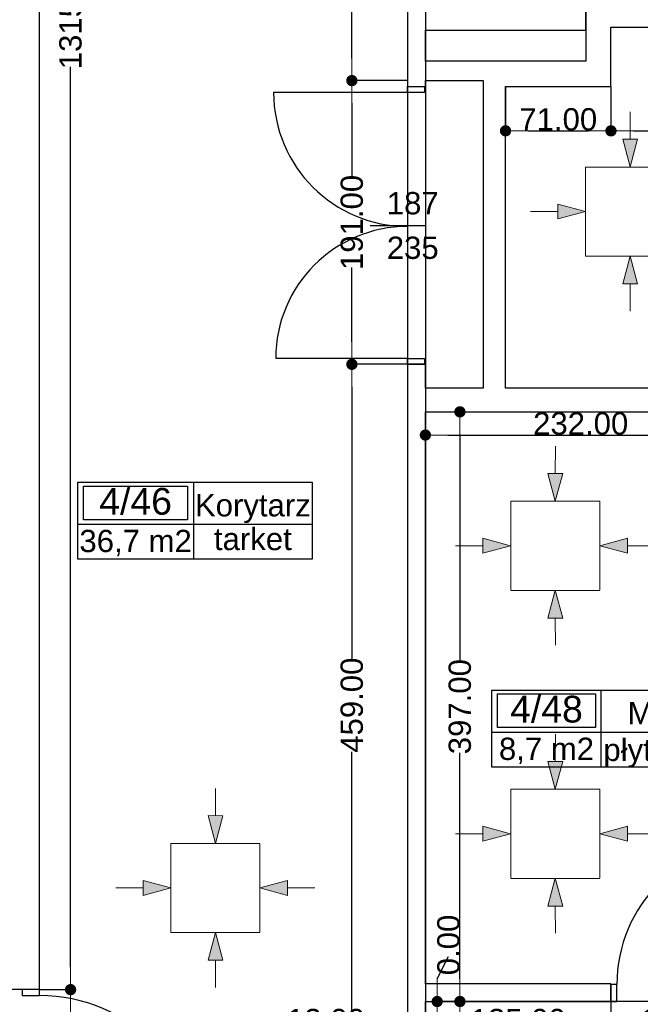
# Model space of a CAD drawing. Header units: millimetres. Extents: x -175445 to -20415, y -559200 to 231527.
# Tile 114 of 256: x -103991 to -99810, y -177409 to -170781. Entities that reach past the tile are written whole.
import ezdxf
from ezdxf.enums import TextEntityAlignment as Align

# ---------------------------------------------------------------- set-up
doc = ezdxf.new("R2010")
doc.units = ezdxf.units.MM
doc.header["$MEASUREMENT"] = 0
for name, color, linetype in [('Drzwi', 7, 'Continuous'), ('Linia', 7, 'Continuous'), ('Obiekt', 7, 'Continuous'), ('Strefa', 7, 'Continuous'), ('Wymiary', 63, 'Continuous'), ('Ściana', 7, 'Continuous')]:
    doc.layers.add(name, color=color, linetype=linetype)
doc.styles.add('Arial', font='txt')
doc.dimstyles.new('GENERATED_STYLE__1', dxfattribs={"dimtxt": 150, "dimasz": 152, "dimexe": 0.18, "dimexo": 0, "dimgap": 0.09, "dimtad": 1, "dimtih": 1, "dimtoh": 1, "dimlfac": 0.1, "dimzin": 0, "dimdsep": 46, "dimtxsty": 'Arial', "dimblk": 'ARROWHEAD_11', "dimblk1": 'ARROWHEAD_11', "dimblk2": 'ARROWHEAD_11', "dimcen": 0.09, "dimclrd": 114, "dimclre": 114, "dimclrt": 114, "dimazin": 0, "dimtfac": 1, "dimtdec": 4, "dimtmove": 0, "dimatfit": 3, "dimfxl": 1, "dimtolj": 1, "dimtzin": 0, "dimarcsym": 0})
doc.dimstyles.new('GENERATED_STYLE__2', dxfattribs={"dimtxt": 150, "dimasz": 152, "dimexe": 0.18, "dimexo": 0, "dimgap": 0.09, "dimtad": 1, "dimlfac": 0.1, "dimzin": 0, "dimdsep": 46, "dimtxsty": 'Arial', "dimblk": 'ARROWHEAD_11', "dimblk1": 'ARROWHEAD_11', "dimblk2": 'ARROWHEAD_11', "dimcen": 0.09, "dimclrd": 114, "dimclre": 114, "dimclrt": 114, "dimazin": 0, "dimtfac": 1, "dimtdec": 4, "dimtmove": 0, "dimatfit": 3, "dimfxl": 1, "dimtolj": 1, "dimtzin": 0, "dimarcsym": 0})

# ---------------------------------------------------------------- blocks, each defined once
blk = doc.blocks.new('Korytarz_4_46_46', base_point=(-102820.3, 21192))
at = {"layer": 'Strefa'}
for p, q in [((-103599.3, 21474.8), (-102019.6, 21474.8)), ((-103599.3, 20956.3), (-103599.3, 21474.8)), ((-103560.4, 21448.9), (-102859.2, 21448.9)), ((-103560.4, 21222.6), (-103560.4, 21448.9)), ((-102859.2, 21448.9), (-102859.2, 21222.6)), ((-102820.3, 21474.8), (-102820.3, 20956.3)), ((-102019.6, 21474.8), (-102019.6, 20956.3)), ((-102859.2, 21222.6), (-103560.4, 21222.6)), ((-103599.3, 21192), (-102019.6, 21192)), ((-102019.6, 20956.3), (-103599.3, 20956.3))]:
    blk.add_line(p, q, dxfattribs=at)
at = {"layer": 'Strefa', "style": 'Arial'}
for tag, height, p in [('ROOM_NUMBER', 180, (-103209.8, 21346.9)), ('ROOM_NAME', 150, (-102419.9, 21320.4)), ('ROOM_CALC_AREA', 150, (-103209.8, 21079.9)), ('floor_f', 150, (-102419.9, 21093.3))]:
    blk.add_attdef(tag, text='', height=height, dxfattribs=at).set_placement(p, align=Align.MIDDLE_CENTER)
blk = doc.blocks.new('Magazyn_4_48_48', base_point=(-100075.2, 19792.7))
at = {"layer": 'Strefa'}
for p, q in [((-100809.3, 20075.6), (-98867.1, 20075.6)), ((-100809.3, 19557), (-100809.3, 20075.6)), ((-100772.6, 20049.7), (-100111.9, 20049.7)), ((-100772.6, 19823.4), (-100772.6, 20049.7)), ((-100111.9, 20049.7), (-100111.9, 19823.4)), ((-100075.2, 20075.6), (-100075.2, 19557)), ((-98867.1, 20075.6), (-98867.1, 19557)), ((-100111.9, 19823.4), (-100772.6, 19823.4)), ((-100809.3, 19792.7), (-98867.1, 19792.7)), ((-98867.1, 19557), (-100809.3, 19557))]:
    blk.add_line(p, q, dxfattribs=at)
at = {"layer": 'Strefa', "style": 'Arial'}
for tag, height, p in [('ROOM_NUMBER', 180, (-100442.3, 19947.6)), ('ROOM_NAME', 150, (-99471.2, 19921.1)), ('ROOM_CALC_AREA', 150, (-100442.3, 19680.7)), ('floor_f', 150, (-99471.2, 19673.6))]:
    blk.add_attdef(tag, text='', height=height, dxfattribs=at).set_placement(p, align=Align.MIDDLE_CENTER)
blk = doc.blocks.new('ARROWHEAD_11')
at = {"color": 0, "linetype": 'Continuous', "lineweight": 0}
blk.add_line((0, 0), (-1, 0), dxfattribs=at)
at = {"color": 0, "linetype": 'Continuous', "lineweight": 0, "const_width": 0.25, "flags": 128}
blk.add_lwpolyline([(-0.125, 0, 1), (0.125, 0, 1)], format="xyb", close=True, dxfattribs=at)
blk = doc.blocks.new('*D1122')
at = {"layer": 'Defpoints', "color": 0}
for p in [(-101378, -169610.6), (-101378, -178412.8), (-101928, -178970.6)]:
    blk.add_point(p, dxfattribs=at)
at = {"layer": 'Wymiary', "color": 114, "lineweight": -2}
for p, q in [((-101378, -169610.6), (-101378, -178412.9)), ((-101928, -178970.6), (-101928, -178412.6)), ((-101776, -178412.8), (-101530, -178412.8))]:
    blk.add_line(p, q, dxfattribs=at)
at = {"layer": 'Wymiary', "color": 114, "lineweight": -2, "xscale": 152, "yscale": 152, "zscale": 152, "rotation": 180}
blk.add_blockref('ARROWHEAD_11', (-101928, -178412.8), dxfattribs=at)
at = {"layer": 'Wymiary', "color": 114, "lineweight": -2, "xscale": 152, "yscale": 152, "zscale": 152}
blk.add_blockref('ARROWHEAD_11', (-101378, -178412.8), dxfattribs=at)
at = {"layer": 'Wymiary', "color": 114, "lineweight": 13, "insert": (-101653, -178336.1), "char_height": 150, "attachment_point": 5, "style": 'Arial'}
blk.add_mtext('\\A1;55.00', dxfattribs=at)
blk = doc.blocks.new('*D1123')
at = {"layer": 'Defpoints', "color": 0}
for p in [(-101378, -169610.6), (-101258, -169610.6), (-101258, -178412.8)]:
    blk.add_point(p, dxfattribs=at)
at = {"layer": 'Wymiary', "color": 114, "lineweight": -2}
for p, q in [((-101378, -169610.6), (-101378, -178412.9)), ((-101258, -169610.6), (-101258, -178412.9)), ((-101530, -178412.8), (-101682, -178412.8)), ((-101378, -178412.8), (-101258, -178412.8)), ((-100954, -178412.8), (-101106, -178412.8)), ((-100462.4, -178412.8), (-100954, -178412.8))]:
    blk.add_line(p, q, dxfattribs=at)
at = {"layer": 'Wymiary', "color": 114, "lineweight": -2, "xscale": 152, "yscale": 152, "zscale": 152}
blk.add_blockref('ARROWHEAD_11', (-101378, -178412.8), dxfattribs=at)
at = {"layer": 'Wymiary', "color": 114, "lineweight": -2, "xscale": 152, "yscale": 152, "zscale": 152, "rotation": 180}
blk.add_blockref('ARROWHEAD_11', (-101258, -178412.8), dxfattribs=at)
at = {"layer": 'Wymiary', "color": 114, "lineweight": 13, "insert": (-100708.2, -178336.1), "char_height": 150, "attachment_point": 5, "style": 'Arial'}
blk.add_mtext('\\A1;12.00', dxfattribs=at)
blk = doc.blocks.new('*D1124')
at = {"layer": 'Defpoints', "color": 0}
for p in [(-101258, -169610.6), (-98938, -178412.8), (-98938, -178970.6)]:
    blk.add_point(p, dxfattribs=at)
at = {"layer": 'Wymiary', "color": 114, "lineweight": -2}
for p, q in [((-101258, -169610.6), (-101258, -178412.9)), ((-101106, -178412.8), (-99090, -178412.8)), ((-98938, -178970.6), (-98938, -178412.6))]:
    blk.add_line(p, q, dxfattribs=at)
at = {"layer": 'Wymiary', "color": 114, "lineweight": -2, "xscale": 152, "yscale": 152, "zscale": 152, "rotation": 180}
blk.add_blockref('ARROWHEAD_11', (-101258, -178412.8), dxfattribs=at)
at = {"layer": 'Wymiary', "color": 114, "lineweight": -2, "xscale": 152, "yscale": 152, "zscale": 152}
blk.add_blockref('ARROWHEAD_11', (-98938, -178412.8), dxfattribs=at)
at = {"layer": 'Wymiary', "color": 114, "lineweight": 13, "insert": (-99984.2, -178336), "char_height": 150, "attachment_point": 5, "style": 'Arial'}
blk.add_mtext('\\A1;232.00', dxfattribs=at)
blk = doc.blocks.new('*D1415')
at = {"layer": 'Defpoints', "color": 0}
for p in [(-100718, -171230.6), (-100008, -171230.6), (-100008, -171529)]:
    blk.add_point(p, dxfattribs=at)
at = {"layer": 'Wymiary', "color": 114, "lineweight": -2}
for p, q in [((-100718, -171230.6), (-100718, -171529.2)), ((-100008, -171230.6), (-100008, -171529.2)), ((-100566, -171529), (-100160, -171529))]:
    blk.add_line(p, q, dxfattribs=at)
at = {"layer": 'Wymiary', "color": 114, "lineweight": -2, "xscale": 152, "yscale": 152, "zscale": 152, "rotation": 180}
blk.add_blockref('ARROWHEAD_11', (-100718, -171529), dxfattribs=at)
at = {"layer": 'Wymiary', "color": 114, "lineweight": -2, "xscale": 152, "yscale": 152, "zscale": 152}
blk.add_blockref('ARROWHEAD_11', (-100008, -171529), dxfattribs=at)
at = {"layer": 'Wymiary', "color": 114, "lineweight": 13, "insert": (-100363, -171452.4), "char_height": 150, "attachment_point": 5, "style": 'Arial'}
blk.add_mtext('\\A1;71.00', dxfattribs=at)
blk = doc.blocks.new('*D1416')
at = {"layer": 'Defpoints', "color": 0}
for p in [(-100008, -171230.6), (-97198, -171230.6), (-97198, -171529)]:
    blk.add_point(p, dxfattribs=at)
at = {"layer": 'Wymiary', "color": 114, "lineweight": -2}
for p, q in [((-100008, -171230.6), (-100008, -171529.2)), ((-97198, -171230.6), (-97198, -171529.2)), ((-99856, -171529), (-97350, -171529))]:
    blk.add_line(p, q, dxfattribs=at)
at = {"layer": 'Wymiary', "color": 114, "lineweight": -2, "xscale": 152, "yscale": 152, "zscale": 152, "rotation": 180}
blk.add_blockref('ARROWHEAD_11', (-100008, -171529), dxfattribs=at)
at = {"layer": 'Wymiary', "color": 114, "lineweight": -2, "xscale": 152, "yscale": 152, "zscale": 152}
blk.add_blockref('ARROWHEAD_11', (-97198, -171529), dxfattribs=at)
at = {"layer": 'Wymiary', "color": 114, "lineweight": 13, "insert": (-98603, -171452.4), "char_height": 150, "attachment_point": 5, "style": 'Arial'}
blk.add_mtext('\\A1;281.00', dxfattribs=at)
blk = doc.blocks.new('*D1445')
at = {"layer": 'Defpoints', "color": 0}
for p in [(-101378, -169610.6), (-101258, -169610.6), (-101258, -177592.8)]:
    blk.add_point(p, dxfattribs=at)
at = {"layer": 'Wymiary', "color": 114, "lineweight": -2}
for p, q in [((-101378, -169610.6), (-101378, -177593)), ((-101258, -169610.6), (-101258, -177593)), ((-102173.7, -177592.8), (-101682, -177592.8)), ((-101682, -177592.8), (-101530, -177592.8)), ((-101378, -177592.8), (-101258, -177592.8)), ((-101106, -177592.8), (-100954, -177592.8))]:
    blk.add_line(p, q, dxfattribs=at)
at = {"layer": 'Wymiary', "color": 114, "lineweight": -2, "xscale": 152, "yscale": 152, "zscale": 152}
blk.add_blockref('ARROWHEAD_11', (-101378, -177592.8), dxfattribs=at)
at = {"layer": 'Wymiary', "color": 114, "lineweight": -2, "xscale": 152, "yscale": 152, "zscale": 152, "rotation": 180}
blk.add_blockref('ARROWHEAD_11', (-101258, -177592.8), dxfattribs=at)
at = {"layer": 'Wymiary', "color": 114, "lineweight": 13, "insert": (-101927.9, -177516.1), "char_height": 150, "attachment_point": 5, "style": 'Arial'}
blk.add_mtext('\\A1;12.00', dxfattribs=at)
blk = doc.blocks.new('*D1446')
at = {"layer": 'Defpoints', "color": 0}
for p in [(-101258, -169610.6), (-100008, -177390.6), (-100008, -177592.8)]:
    blk.add_point(p, dxfattribs=at)
at = {"layer": 'Wymiary', "color": 114, "lineweight": -2}
for p, q in [((-101258, -169610.6), (-101258, -177593)), ((-100008, -177390.6), (-100008, -177593)), ((-101106, -177592.8), (-100160, -177592.8))]:
    blk.add_line(p, q, dxfattribs=at)
at = {"layer": 'Wymiary', "color": 114, "lineweight": -2, "xscale": 152, "yscale": 152, "zscale": 152, "rotation": 180}
blk.add_blockref('ARROWHEAD_11', (-101258, -177592.8), dxfattribs=at)
at = {"layer": 'Wymiary', "color": 114, "lineweight": -2, "xscale": 152, "yscale": 152, "zscale": 152}
blk.add_blockref('ARROWHEAD_11', (-100008, -177592.8), dxfattribs=at)
at = {"layer": 'Wymiary', "color": 114, "lineweight": 13, "insert": (-100633, -177516.1), "char_height": 150, "attachment_point": 5, "style": 'Arial'}
blk.add_mtext('\\A1;125.00', dxfattribs=at)
blk = doc.blocks.new('*D1447')
at = {"layer": 'Defpoints', "color": 0}
for p in [(-100008, -177390.6), (-98968, -177390.6), (-98968, -177592.8)]:
    blk.add_point(p, dxfattribs=at)
at = {"layer": 'Wymiary', "color": 114, "lineweight": -2}
for p, q in [((-100008, -177390.6), (-100008, -177593)), ((-98968, -177390.6), (-98968, -177593)), ((-99856, -177592.8), (-99120, -177592.8))]:
    blk.add_line(p, q, dxfattribs=at)
at = {"layer": 'Wymiary', "color": 114, "lineweight": -2, "xscale": 152, "yscale": 152, "zscale": 152, "rotation": 180}
blk.add_blockref('ARROWHEAD_11', (-100008, -177592.8), dxfattribs=at)
at = {"layer": 'Wymiary', "color": 114, "lineweight": -2, "xscale": 152, "yscale": 152, "zscale": 152}
blk.add_blockref('ARROWHEAD_11', (-98968, -177592.8), dxfattribs=at)
at = {"layer": 'Wymiary', "color": 114, "lineweight": 13, "insert": (-99488, -177516.1), "char_height": 150, "attachment_point": 5, "style": 'Arial'}
blk.add_mtext('\\A1;104.00', dxfattribs=at)
blk = doc.blocks.new('*D1453')
at = {"layer": 'Defpoints', "color": 0}
for p in [(-101258, -173420.6), (-98938, -173420.6), (-98938, -173576.9)]:
    blk.add_point(p, dxfattribs=at)
at = {"layer": 'Wymiary', "color": 114, "lineweight": -2}
for p, q in [((-101258, -173420.6), (-101258, -173577.1)), ((-98938, -173420.6), (-98938, -173577.1)), ((-101106, -173576.9), (-99090, -173576.9))]:
    blk.add_line(p, q, dxfattribs=at)
at = {"layer": 'Wymiary', "color": 114, "lineweight": -2, "xscale": 152, "yscale": 152, "zscale": 152, "rotation": 180}
blk.add_blockref('ARROWHEAD_11', (-101258, -173576.9), dxfattribs=at)
at = {"layer": 'Wymiary', "color": 114, "lineweight": -2, "xscale": 152, "yscale": 152, "zscale": 152}
blk.add_blockref('ARROWHEAD_11', (-98938, -173576.9), dxfattribs=at)
at = {"layer": 'Wymiary', "color": 114, "lineweight": 13, "insert": (-100211.8, -173500.2), "char_height": 150, "attachment_point": 5, "style": 'Arial'}
blk.add_mtext('\\A1;232.00', dxfattribs=at)
blk = doc.blocks.new('*D1462')
at = {"layer": 'Defpoints', "color": 0}
for p in [(-101025.4, -177390.6), (-97418, -177390.6), (-101258, -178970.6)]:
    blk.add_point(p, dxfattribs=at)
at = {"layer": 'Wymiary', "color": 114, "lineweight": -2}
for p, q in [((-97418, -177390.6), (-101025.6, -177390.6)), ((-101025.4, -177542.6), (-101025.4, -177876.5)), ((-101025.4, -178818.6), (-101025.4, -178484.8)), ((-101258, -178970.6), (-101025.2, -178970.6))]:
    blk.add_line(p, q, dxfattribs=at)
at = {"layer": 'Wymiary', "color": 114, "lineweight": -2, "xscale": 152, "yscale": 152, "zscale": 152}
for p, rotation in [((-101025.4, -177390.6), 90), ((-101025.4, -178970.6), 270)]:
    blk.add_blockref('ARROWHEAD_11', p, dxfattribs=dict(at, rotation=rotation))
at = {"layer": 'Wymiary', "color": 114, "lineweight": 13, "insert": (-101025.4, -178180.6), "char_height": 150, "attachment_point": 5, "rotation": 90, "style": 'Arial'}
blk.add_mtext('\\A1;158.00', dxfattribs=at)
blk = doc.blocks.new('*D1463')
at = {"layer": 'Defpoints', "color": 0}
for p in [(-101258, -177390.6), (-101178.7, -177390.6), (-97418, -177390.6)]:
    blk.add_point(p, dxfattribs=at)
at = {"layer": 'Wymiary', "color": 114, "lineweight": -2}
for p, q in [((-101178.7, -177238.6), (-101102.1, -177086.6)), ((-101258, -177390.6), (-101178.6, -177390.6)), ((-97418, -177390.6), (-101178.9, -177390.6)), ((-101178.7, -177390.6), (-101178.7, -177390.6)), ((-101178.7, -177542.6), (-101178.7, -177694.6))]:
    blk.add_line(p, q, dxfattribs=at)
at = {"layer": 'Wymiary', "color": 114, "lineweight": -2, "xscale": 152, "yscale": 152, "zscale": 152}
for rotation in [270, 90]:
    blk.add_blockref('ARROWHEAD_11', (-101178.7, -177390.6), dxfattribs=dict(at, rotation=rotation))
at = {"layer": 'Wymiary', "color": 114, "lineweight": 13, "insert": (-101102.1, -177010), "char_height": 150, "attachment_point": 5, "rotation": 90, "style": 'Arial'}
blk.add_mtext('\\A1;0.00', dxfattribs=at)
blk = doc.blocks.new('*D1464')
at = {"layer": 'Defpoints', "color": 0}
for p in [(-101258, -173420.6), (-101025.4, -173420.6), (-101258, -177390.6)]:
    blk.add_point(p, dxfattribs=at)
at = {"layer": 'Wymiary', "color": 114, "lineweight": -2}
for p, q in [((-101258, -173420.6), (-101025.2, -173420.6)), ((-101025.4, -173572.6), (-101025.4, -175094.5)), ((-101025.4, -177238.6), (-101025.4, -175716.8)), ((-101258, -177390.6), (-101025.2, -177390.6))]:
    blk.add_line(p, q, dxfattribs=at)
at = {"layer": 'Wymiary', "color": 114, "lineweight": -2, "xscale": 152, "yscale": 152, "zscale": 152}
for p, rotation in [((-101025.4, -173420.6), 90), ((-101025.4, -177390.6), 270)]:
    blk.add_blockref('ARROWHEAD_11', p, dxfattribs=dict(at, rotation=rotation))
at = {"layer": 'Wymiary', "color": 114, "lineweight": 13, "insert": (-101025.4, -175405.6), "char_height": 150, "attachment_point": 5, "rotation": 90, "style": 'Arial'}
blk.add_mtext('\\A1;397.00', dxfattribs=at)
blk = doc.blocks.new('*D1483')
at = {"layer": 'Defpoints', "color": 0}
for p in [(-101753, -173100.6), (-101378, -173100.6), (-101378, -177690.6)]:
    blk.add_point(p, dxfattribs=at)
at = {"layer": 'Wymiary', "color": 114, "lineweight": -2}
for p, q in [((-101378, -173100.6), (-101753.2, -173100.6)), ((-101753, -173252.6), (-101753, -175081.4)), ((-101753, -177538.6), (-101753, -175709.8)), ((-101378, -177690.6), (-101753.2, -177690.6))]:
    blk.add_line(p, q, dxfattribs=at)
at = {"layer": 'Wymiary', "color": 114, "lineweight": -2, "xscale": 152, "yscale": 152, "zscale": 152}
for p, rotation in [((-101753, -173100.6), 90), ((-101753, -177690.6), 270)]:
    blk.add_blockref('ARROWHEAD_11', p, dxfattribs=dict(at, rotation=rotation))
at = {"layer": 'Wymiary', "color": 114, "lineweight": 13, "insert": (-101753, -175395.6), "char_height": 150, "attachment_point": 5, "rotation": 90, "style": 'Arial'}
blk.add_mtext('\\A1;459.00', dxfattribs=at)
blk = doc.blocks.new('*D1484')
at = {"layer": 'Defpoints', "color": 0}
for p in [(-101753, -171190.6), (-101378, -171190.6), (-101378, -173100.6)]:
    blk.add_point(p, dxfattribs=at)
at = {"layer": 'Wymiary', "color": 114, "lineweight": -2}
for p, q in [((-101378, -171190.6), (-101753.2, -171190.6)), ((-101753, -171342.6), (-101753, -171841.5)), ((-101753, -172948.6), (-101753, -172449.8)), ((-101378, -173100.6), (-101753.2, -173100.6))]:
    blk.add_line(p, q, dxfattribs=at)
at = {"layer": 'Wymiary', "color": 114, "lineweight": -2, "xscale": 152, "yscale": 152, "zscale": 152}
for p, rotation in [((-101753, -171190.6), 90), ((-101753, -173100.6), 270)]:
    blk.add_blockref('ARROWHEAD_11', p, dxfattribs=dict(at, rotation=rotation))
at = {"layer": 'Wymiary', "color": 114, "lineweight": 13, "insert": (-101753, -172145.6), "char_height": 150, "attachment_point": 5, "rotation": 90, "style": 'Arial'}
blk.add_mtext('\\A1;191.00', dxfattribs=at)
blk = doc.blocks.new('*D1485')
at = {"layer": 'Defpoints', "color": 0}
for p in [(-101753, -168450.6), (-101378, -168450.6), (-101378, -171190.6)]:
    blk.add_point(p, dxfattribs=at)
at = {"layer": 'Wymiary', "color": 114, "lineweight": -2}
for p, q in [((-101378, -168450.6), (-101753.2, -168450.6)), ((-101753, -168602.6), (-101753, -169508.2)), ((-101753, -171038.6), (-101753, -170133.1)), ((-101378, -171190.6), (-101753.2, -171190.6))]:
    blk.add_line(p, q, dxfattribs=at)
at = {"layer": 'Wymiary', "color": 114, "lineweight": -2, "xscale": 152, "yscale": 152, "zscale": 152}
for p, rotation in [((-101753, -168450.6), 90), ((-101753, -171190.6), 270)]:
    blk.add_blockref('ARROWHEAD_11', p, dxfattribs=dict(at, rotation=rotation))
at = {"layer": 'Wymiary', "color": 114, "lineweight": 13, "insert": (-101753, -169820.6), "char_height": 150, "attachment_point": 5, "rotation": 90, "style": 'Arial'}
blk.add_mtext('\\A1;274.00', dxfattribs=at)
blk = doc.blocks.new('*D1670')
at = {"layer": 'Defpoints', "color": 0}
for p in [(-103858, -177310.6), (-103647.7, -177310.6), (-103858, -178490.6)]:
    blk.add_point(p, dxfattribs=at)
at = {"layer": 'Wymiary', "color": 114, "lineweight": -2}
for p, q in [((-103858, -177310.6), (-103647.5, -177310.6)), ((-103647.7, -177462.6), (-103647.7, -177596.5)), ((-103647.7, -178338.6), (-103647.7, -178204.8)), ((-103858, -178490.6), (-103647.5, -178490.6))]:
    blk.add_line(p, q, dxfattribs=at)
at = {"layer": 'Wymiary', "color": 114, "lineweight": -2, "xscale": 152, "yscale": 152, "zscale": 152}
for p, rotation in [((-103647.7, -177310.6), 90), ((-103647.7, -178490.6), 270)]:
    blk.add_blockref('ARROWHEAD_11', p, dxfattribs=dict(at, rotation=rotation))
at = {"layer": 'Wymiary', "color": 114, "lineweight": 13, "insert": (-103647.7, -177900.6), "char_height": 150, "attachment_point": 5, "rotation": 90, "style": 'Arial'}
blk.add_mtext('\\A1;118.00', dxfattribs=at)
blk = doc.blocks.new('*D1671')
at = {"layer": 'Defpoints', "color": 0}
for p in [(-103858, -164160.6), (-103647.7, -164160.6), (-103858, -177310.6)]:
    blk.add_point(p, dxfattribs=at)
at = {"layer": 'Wymiary', "color": 114, "lineweight": -2}
for p, q in [((-103858, -164160.6), (-103647.5, -164160.6)), ((-103647.7, -164312.6), (-103647.7, -170373.2)), ((-103647.7, -177158.6), (-103647.7, -171098)), ((-103858, -177310.6), (-103647.5, -177310.6))]:
    blk.add_line(p, q, dxfattribs=at)
at = {"layer": 'Wymiary', "color": 114, "lineweight": -2, "xscale": 152, "yscale": 152, "zscale": 152}
for p, rotation in [((-103647.7, -164160.6), 90), ((-103647.7, -177310.6), 270)]:
    blk.add_blockref('ARROWHEAD_11', p, dxfattribs=dict(at, rotation=rotation))
at = {"layer": 'Wymiary', "color": 114, "lineweight": 13, "insert": (-103647.7, -170735.6), "char_height": 150, "attachment_point": 5, "rotation": 90, "style": 'Arial'}
blk.add_mtext('\\A1;1315.00', dxfattribs=at)
blk = doc.blocks.new('*D1735')
at = {"layer": 'Defpoints', "color": 0}
for p in [(-67558, -174460.7), (-67558, -180112.2), (-140258, -180730.6)]:
    blk.add_point(p, dxfattribs=at)
at = {"layer": 'Wymiary', "color": 114, "lineweight": -2}
for p, q in [((-67558, -174460.7), (-67558, -180112.4)), ((-140258, -180730.6), (-140258, -180112)), ((-140106, -180112.2), (-67710, -180112.2))]:
    blk.add_line(p, q, dxfattribs=at)
at = {"layer": 'Wymiary', "color": 114, "lineweight": -2, "xscale": 152, "yscale": 152, "zscale": 152, "rotation": 180}
blk.add_blockref('ARROWHEAD_11', (-140258, -180112.2), dxfattribs=at)
at = {"layer": 'Wymiary', "color": 114, "lineweight": -2, "xscale": 152, "yscale": 152, "zscale": 152}
blk.add_blockref('ARROWHEAD_11', (-67558, -180112.2), dxfattribs=at)
at = {"layer": 'Wymiary', "color": 114, "lineweight": 13, "insert": (-103908, -180035.5), "char_height": 150, "attachment_point": 5, "style": 'Arial'}
blk.add_mtext('\\A1;7270.01', dxfattribs=at)

msp = doc.modelspace()

# ---------------------------------------------------------------- hatches: boundary and pattern name
at = {"layer": 'Linia', "linetype": 'Continuous', "lineweight": 13}
for points in [[(-99879.143, -171771.972), (-99828.894, -171585.436), (-99928.894, -171585.303)], [(-100180.343, -172071.972), (-100366.945, -172021.972), (-100366.945, -172121.972)], [(-99879.143, -172371.971), (-99928.894, -172558.64), (-99828.894, -172558.507)], [(-100383.085, -174022.279), (-100332.836, -173835.743), (-100432.836, -173835.61)], [(-100684.286, -174322.279), (-100870.888, -174272.279), (-100870.888, -174372.279)], [(-100083.486, -174322.279), (-99896.883, -174372.279), (-99896.883, -174272.279)], [(-100383.085, -174622.279), (-100432.836, -174808.948), (-100332.836, -174808.814)], [(-100383.085, -175961.127), (-100332.836, -175774.591), (-100432.836, -175774.458)], [(-102671.948, -176326.087), (-102621.699, -176139.551), (-102721.699, -176139.418)], [(-100684.286, -176261.127), (-100870.888, -176211.127), (-100870.888, -176311.127)], [(-100083.486, -176261.127), (-99896.883, -176311.127), (-99896.883, -176211.127)], [(-102973.149, -176626.086), (-103159.751, -176576.086), (-103159.751, -176676.086)], [(-102372.349, -176626.086), (-102185.746, -176676.086), (-102185.746, -176576.086)], [(-100383.085, -176561.127), (-100432.836, -176747.796), (-100332.836, -176747.662)], [(-102671.948, -176926.086), (-102721.699, -177112.755), (-102621.699, -177112.622)]]:
    msp.add_hatch(color=256, dxfattribs=at).paths.add_polyline_path(points)

# ---------------------------------------------------------------- linework, layer by layer
at = {"layer": 'Drzwi'}
for p, q in [((-101378.019, -171270.636), (-102280.019, -171270.636)), ((-101378.019, -171270.636), (-101378.019, -171230.636)), ((-101378.019, -171230.636), (-101263.019, -171230.636)), ((-101378.019, -171230.636), (-101263.019, -171230.636)), ((-101263.019, -171270.636), (-101378.019, -171270.636)), ((-101263.019, -171230.636), (-101263.019, -171270.636)), ((-101378.019, -173060.636), (-102266.019, -173060.636)), ((-101378.019, -173100.636), (-101378.019, -173060.636)), ((-101378.019, -173060.636), (-101263.019, -173060.636)), ((-101263.019, -173060.636), (-101263.019, -173100.636)), ((-101263.019, -173100.636), (-101378.019, -173100.636)), ((-101378.019, -173100.636), (-101263.019, -173100.636)), ((-103973.019, -177310.636), (-103973.019, -177350.636)), ((-103858.019, -177310.636), (-103973.019, -177310.636)), ((-103858.019, -177310.636), (-103973.019, -177310.636)), ((-103858.019, -177350.636), (-103858.019, -177310.636)), ((-99968.019, -177275.636), (-100008.019, -177275.636)), ((-100008.019, -177275.636), (-100008.019, -177390.636)), ((-100008.019, -177390.636), (-100008.019, -177275.636)), ((-99968.019, -177390.636), (-99968.019, -177275.636)), ((-103973.019, -177350.636), (-103858.019, -177350.636)), ((-100008.019, -177390.636), (-99968.019, -177390.636))]:
    msp.add_line(p, q, dxfattribs=at)
for centre, radius, start, end in [((-101378.019, -171270.636), 902, 180, 270), ((-101378.019, -173060.636), 888, 90, 180), ((-99008.019, -177275.636), 960, 90, 180), ((-103858.019, -178450.636), 1100, 0, 90)]:
    msp.add_arc(centre, radius, start, end, dxfattribs=at)
at = {"layer": 'Linia', "lineweight": 13}
for p, q in [((-99878.648, -171401.597), (-99878.894, -171585.37)), ((-99879.143, -171771.972), (-99928.894, -171585.303)), ((-99928.894, -171585.303), (-99828.894, -171585.436)), ((-99879.143, -171771.972), (-99828.894, -171585.436)), ((-99579.543, -171772.372), (-100179.543, -171772.372)), ((-100179.543, -171772.372), (-100179.543, -172371.572)), ((-100550.718, -172071.972), (-100366.945, -172071.972)), ((-100180.343, -172071.972), (-100366.945, -172021.972)), ((-100366.945, -172121.972), (-100366.945, -172021.972)), ((-100180.343, -172071.972), (-100366.945, -172121.972)), ((-100179.543, -172372.372), (-99579.543, -172372.372)), ((-99879.143, -172371.971), (-99928.894, -172558.64)), ((-99879.143, -172371.971), (-99828.894, -172558.507)), ((-99828.894, -172558.507), (-99928.894, -172558.64)), ((-99878.648, -172742.346), (-99878.894, -172558.574)), ((-100382.591, -173651.904), (-100382.836, -173835.677)), ((-100383.085, -174022.279), (-100432.836, -173835.61)), ((-100432.836, -173835.61), (-100332.836, -173835.743)), ((-100383.085, -174022.279), (-100332.836, -173835.743)), ((-100083.486, -174022.679), (-100683.486, -174022.679)), ((-100683.486, -174022.679), (-100683.486, -174621.879)), ((-100083.486, -174621.879), (-100083.486, -174022.679)), ((-101054.661, -174322.279), (-100870.888, -174322.279)), ((-100684.286, -174322.279), (-100870.888, -174272.279)), ((-100870.888, -174372.279), (-100870.888, -174272.279)), ((-100684.286, -174322.279), (-100870.888, -174372.279)), ((-100083.486, -174322.279), (-99896.883, -174272.279)), ((-100083.486, -174322.279), (-99896.883, -174372.279)), ((-99896.883, -174272.279), (-99896.883, -174372.279)), ((-99713.111, -174322.279), (-99896.883, -174322.279)), ((-100683.486, -174622.679), (-100083.486, -174622.679)), ((-100383.085, -174622.279), (-100432.836, -174808.948)), ((-100383.085, -174622.279), (-100332.836, -174808.814)), ((-100332.836, -174808.814), (-100432.836, -174808.948)), ((-100382.591, -174992.653), (-100382.836, -174808.881)), ((-100382.591, -175590.752), (-100382.836, -175774.525)), ((-100383.085, -175961.127), (-100432.836, -175774.458)), ((-100432.836, -175774.458), (-100332.836, -175774.591)), ((-100383.085, -175961.127), (-100332.836, -175774.591)), ((-102671.454, -175955.712), (-102671.699, -176139.484)), ((-100083.486, -175961.527), (-100683.486, -175961.527)), ((-100683.486, -175961.527), (-100683.486, -176560.727)), ((-100083.486, -176560.727), (-100083.486, -175961.527)), ((-102671.948, -176326.087), (-102721.699, -176139.418)), ((-102721.699, -176139.418), (-102621.699, -176139.551)), ((-102671.948, -176326.087), (-102621.699, -176139.551)), ((-100684.286, -176261.127), (-100870.888, -176211.127)), ((-100870.888, -176311.127), (-100870.888, -176211.127)), ((-100083.486, -176261.127), (-99896.883, -176211.127)), ((-99896.883, -176211.127), (-99896.883, -176311.127)), ((-101054.661, -176261.127), (-100870.888, -176261.127)), ((-100684.286, -176261.127), (-100870.888, -176311.127)), ((-100083.486, -176261.127), (-99896.883, -176311.127)), ((-99713.111, -176261.127), (-99896.883, -176261.127)), ((-102372.349, -176326.486), (-102972.349, -176326.486)), ((-102972.349, -176326.486), (-102972.349, -176925.686)), ((-102372.349, -176925.686), (-102372.349, -176326.486)), ((-102973.149, -176626.086), (-103159.751, -176576.086)), ((-103159.751, -176676.086), (-103159.751, -176576.086)), ((-102372.349, -176626.086), (-102185.746, -176576.086)), ((-102185.746, -176576.086), (-102185.746, -176676.086)), ((-100683.486, -176561.527), (-100083.486, -176561.527)), ((-100383.085, -176561.127), (-100432.836, -176747.796)), ((-100383.085, -176561.127), (-100332.836, -176747.662)), ((-103343.524, -176626.086), (-103159.751, -176626.086)), ((-102973.149, -176626.086), (-103159.751, -176676.086)), ((-102372.349, -176626.086), (-102185.746, -176676.086)), ((-102001.973, -176626.086), (-102185.746, -176626.086)), ((-100332.836, -176747.662), (-100432.836, -176747.796)), ((-100382.591, -176931.501), (-100382.836, -176747.729)), ((-102972.349, -176926.486), (-102372.349, -176926.486)), ((-102671.948, -176926.086), (-102721.699, -177112.755)), ((-102671.948, -176926.086), (-102621.699, -177112.622)), ((-102621.699, -177112.622), (-102721.699, -177112.755)), ((-102671.454, -177296.461), (-102671.699, -177112.688))]:
    msp.add_line(p, q, dxfattribs=at)
at = {"layer": 'Obiekt'}
msp.add_line((-101629.397, -172165.636), (-101258.019, -172165.636), dxfattribs=at)
at = {"layer": 'Ściana'}
for p, q in [((-101378.019, -171230.636), (-101263.019, -171230.636)), ((-101263.019, -171230.636), (-101258.019, -171230.636)), ((-101378.019, -173100.636), (-101263.019, -173100.636)), ((-101263.019, -173100.636), (-101258.019, -173100.636)), ((-103973.019, -177310.636), (-104138.019, -177310.636)), ((-103858.019, -177310.636), (-103973.019, -177310.636)), ((-100008.019, -177275.636), (-100008.019, -177270.636)), ((-100008.019, -177390.636), (-100008.019, -177275.636))]:
    msp.add_line(p, q, dxfattribs=at)
at = {"layer": 'Ściana', "flags": 128}
for points in [[(-103858.019, -175780.636), (-103858.019, -164160.636)], [(-101378.019, -168450.636), (-101378.019, -171230.636)], [(-100178.019, -170580.636), (-100178.019, -171060.636)], [(-100178.019, -170850.636), (-100178.019, -170730.636)], [(-101258.019, -171060.636), (-101258.019, -170850.636)], [(-101258.019, -170850.636), (-100178.019, -170850.636)], [(-100008.019, -170830.636), (-97198.019, -170830.636)], [(-100008.019, -171230.636), (-100008.019, -170830.636)], [(-100718.019, -171060.636), (-101258.019, -171060.636)], [(-100178.019, -171060.636), (-100718.019, -171060.636)], [(-101258.019, -171230.636), (-101258.019, -171190.636)], [(-101258.019, -171190.636), (-100868.019, -171190.636)], [(-100868.019, -171190.636), (-100868.019, -173260.636)], [(-100718.019, -173260.636), (-100718.019, -171230.636)], [(-100718.019, -171230.636), (-100008.019, -171230.636)], [(-101378.019, -173100.636), (-101378.019, -177690.636)], [(-101258.019, -173260.636), (-101258.019, -173100.636)], [(-100868.019, -173260.636), (-101258.019, -173260.636)], [(-97788.019, -173260.636), (-100718.019, -173260.636)], [(-101258.019, -177270.636), (-101258.019, -173420.636)], [(-101258.019, -173420.636), (-98938.019, -173420.636)], [(-103858.019, -177310.636), (-103858.019, -175780.636)], [(-100008.019, -177270.636), (-101258.019, -177270.636)], [(-101258.019, -177690.636), (-101258.019, -177390.636)], [(-101258.019, -177390.636), (-100008.019, -177390.636)]]:
    msp.add_lwpolyline(points, dxfattribs=at)

# ---------------------------------------------------------------- block references
at = {"layer": 'Strefa'}
ref = msp.add_blockref('Korytarz_4_46_46', (-102820.265, -174177.973), dxfattribs=at)
ref.add_attrib('ROOM_NAME', 'Korytarz', dxfattribs={"color": 7, "height": 150, "style": 'Arial'}).set_placement((-102419.944, -174049.573), align=Align.MIDDLE_CENTER)
ref.add_attrib('ROOM_NUMBER', '4/46', dxfattribs={"color": 7, "height": 180, "style": 'Arial'}).set_placement((-103209.785, -174023.025), align=Align.MIDDLE_CENTER)
ref.add_attrib('ROOM_CALC_AREA', '36,7 m2', dxfattribs={"color": 7, "height": 150, "style": 'Arial'}).set_placement((-103209.785, -174290.027), align=Align.MIDDLE_CENTER)
ref.add_attrib('floor_f', 'tarket', dxfattribs={"color": 7, "height": 150, "style": 'Arial'}).set_placement((-102419.944, -174276.656), align=Align.MIDDLE_CENTER)
ref = msp.add_blockref('Magazyn_4_48_48', (-100075.247, -175577.228), dxfattribs=at)
ref.add_attrib('ROOM_NAME', 'Magazyn', dxfattribs={"color": 7, "height": 150, "style": 'Arial'}).set_placement((-99471.163, -175448.828), align=Align.MIDDLE_CENTER)
ref.add_attrib('ROOM_NUMBER', '4/48', dxfattribs={"color": 7, "height": 180, "style": 'Arial'}).set_placement((-100442.268, -175422.342), align=Align.MIDDLE_CENTER)
ref.add_attrib('ROOM_CALC_AREA', '8,7 m2', dxfattribs={"color": 7, "height": 150, "style": 'Arial'}).set_placement((-100442.268, -175689.282), align=Align.MIDDLE_CENTER)
ref.add_attrib('floor_f', 'płytki ceram.', dxfattribs={"color": 7, "height": 150, "style": 'Arial'}).set_placement((-99471.163, -175696.328), align=Align.MIDDLE_CENTER)

# ---------------------------------------------------------------- texts
at = {"layer": 'Obiekt', "char_height": 150, "attachment_point": 7, "style": 'Arial'}
for s, insert in [('\\A1;{\\fArial|b0|i0|c238|p38;187}', (-101517.845, -172093.104)), ('\\A1;{\\fArial|b0|i0|c238|p38;235}', (-101517.845, -172393.207))]:
    msp.add_mtext(s, dxfattribs=dict(at, insert=insert))

# ---------------------------------------------------------------- dimensions: what is measured, and where the dimension line sits
at = {"layer": 'Wymiary', "lineweight": 13}
for base, p1, p2, picture, middle in [((-103647.663, -164160.636), (-103858.019, -177310.636), (-103858.019, -164160.636), '*D1671', (-103647.663, -170735.636)), ((-101753.019, -168450.636), (-101378.019, -171190.636), (-101378.019, -168450.636), '*D1485', (-101753.019, -169820.636)), ((-101753.019, -171190.636), (-101378.019, -173100.636), (-101378.019, -171190.636), '*D1484', (-101753.019, -172145.636)), ((-101753.019, -173100.636), (-101378.019, -177690.636), (-101378.019, -173100.636), '*D1483', (-101753.019, -175395.636)), ((-101025.382, -173420.636), (-101258.019, -177390.636), (-101258.019, -173420.636), '*D1464', (-101025.382, -175405.636)), ((-101178.73432347, -177390.635763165), (-97418.018741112, -177390.635763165), (-101258.018741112, -177390.635763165), '*D1463', (-101102.058375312, -177009.959815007)), ((-103647.663, -177310.636), (-103858.019, -178490.636), (-103858.019, -177310.636), '*D1670', (-103647.663, -177900.636)), ((-101025.382, -177390.636), (-101258.019, -178970.636), (-97418.019, -177390.636), '*D1462', (-101025.382, -178180.636))]:
    dim = msp.add_linear_dim(base=base, p1=p1, p2=p2, angle=90, dimstyle='GENERATED_STYLE__2', dxfattribs=at)
    dim.commit()
    dim.dimension.update_dxf_attribs({"geometry": picture, "text_midpoint": middle, "dimtype": 160, "text_rotation": 90})
for base, p1, p2, picture, middle in [((-101258.019, -177592.777), (-101378.019, -169610.636), (-101258.019, -169610.636), '*D1445', (-101927.88, -177592.777)), ((-101378.019, -178412.768), (-101928.019, -178970.636), (-101378.019, -169610.636), '*D1122', (-101653.019, -178412.768)), ((-101258.019, -178412.768), (-101378.019, -169610.636), (-101258.019, -169610.636), '*D1123', (-100708.158, -178412.768)), ((-98938.019, -178412.768), (-101258.019, -169610.636), (-98938.019, -178970.636), '*D1124', (-99984.19, -178412.768)), ((-100008.019, -177592.777), (-101258.019, -169610.636), (-100008.019, -177390.636), '*D1446', (-100633.019, -177592.777)), ((-100008.019, -171529.035), (-100718.019, -171230.636), (-100008.019, -171230.636), '*D1415', (-100363.019, -171529.035)), ((-97198.019, -171529.035), (-100008.019, -171230.636), (-97198.019, -171230.636), '*D1416', (-98603.019, -171529.035)), ((-98938.019, -173576.904), (-101258.019, -173420.636), (-98938.019, -173420.636), '*D1453', (-100211.848, -173576.904)), ((-67557.968, -180112.207), (-140258.019, -180730.636), (-67557.968, -174460.715), '*D1735', (-103907.994, -180112.207)), ((-98968.019, -177592.777), (-100008.019, -177390.636), (-98968.019, -177390.636), '*D1447', (-99488.019, -177592.777))]:
    dim = msp.add_linear_dim(base=base, p1=p1, p2=p2, dimstyle='GENERATED_STYLE__1', dxfattribs=at)
    dim.commit()
    dim.dimension.update_dxf_attribs({"geometry": picture, "text_midpoint": middle, "dimtype": 160})

doc.saveas('drawing.dxf')
